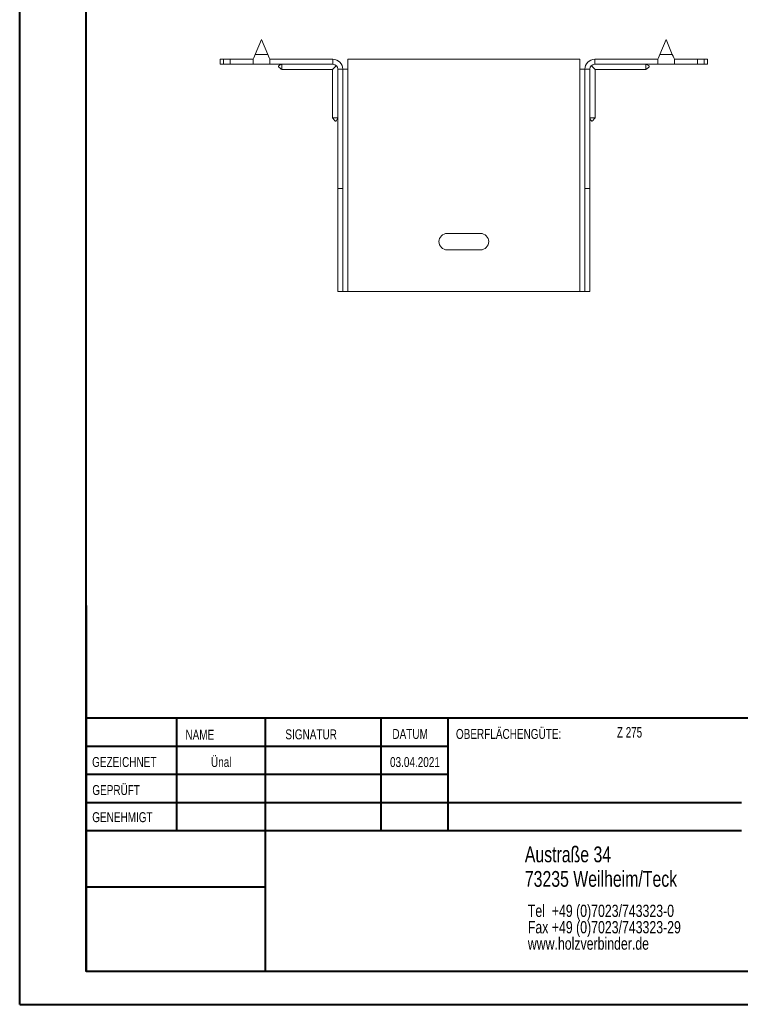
# Model space of a CAD drawing. Header units: millimetres. Extents: x 0 to 210, y 0 to 297.
# Tile 1 of 4: x 0 to 109, y 0 to 149. Entities that reach past the tile are written whole.
import ezdxf

# ---------------------------------------------------------------- set-up
doc = ezdxf.new("R2010")
doc.units = ezdxf.units.MM
doc.styles.add('SLDTEXTSTYLE0', font='TXT', dxfattribs={"width": 0.75})
doc.styles.add('SLDTEXTSTYLE2', font='TXT', dxfattribs={"width": 0.7})

# ---------------------------------------------------------------- blocks, each defined once
blk = doc.blocks.new('SW_NOTE_0')
at = {"color": 0, "linetype": 'Continuous', "lineweight": 0, "char_height": 1.8521, "attachment_point": 1, "style": 'SLDTEXTSTYLE0'}
for s, insert in [('Tel  +49 (0)7023/743323-0', (0, 2.39)), ('Fax +49 (0)7023/743323-29', (0, -0.08)), ('www.holzverbinder.de', (0, -2.55))]:
    blk.add_mtext(s, dxfattribs=dict(at, insert=insert))

msp = doc.modelspace()

# ---------------------------------------------------------------- linework, layer by layer
at = {"color": 7, "linetype": 'Continuous', "lineweight": 40}
for p, q in [((0.08, 0.21), (0.08, 297.21)), ((10.08, 5.21), (10.08, 292.21)), ((10.11, 60.37), (10.11, 5.12)), ((205.08, 43.37), (10.11, 43.37)), ((23.71, 43.37), (23.71, 26.37)), ((37.1, 43.37), (37.1, 5.12)), ((54.51, 43.37), (54.51, 26.37)), ((64.71, 26.37), (64.71, 43.37)), ((64.71, 39.1), (10.11, 39.1)), ((64.71, 34.87), (10.11, 34.87)), ((108.91, 30.62), (10.11, 30.62)), ((108.91, 26.37), (10.11, 26.37)), ((37.1, 17.87), (10.11, 17.87)), ((10.11, 13.71), (10.08, 13.71)), ((10.11, 9.46), (10.08, 9.46)), ((10.08, 5.21), (205.08, 5.21)), ((0.08, 0.21), (210.08, 0.21))]:
    msp.add_line(p, q, dxfattribs=at)
at = {"color": 7, "linetype": 'Continuous', "lineweight": 15}
for p, q in [((36.55, 145.74), (35.61, 143.49)), ((37.49, 143.49), (36.55, 145.74)), ((97.55, 145.74), (96.61, 143.49)), ((98.49, 143.49), (97.55, 145.74)), ((30.3, 142.74), (30.3, 141.99)), ((30.3, 142.74), (30.8, 142.74)), ((30.8, 142.74), (30.8, 141.99)), ((30.8, 142.74), (31.8, 142.74)), ((31.8, 141.99), (31.8, 142.74)), ((35.3, 142.74), (31.8, 142.74)), ((35.3, 142.74), (35.3, 141.99)), ((35.61, 143.49), (37.49, 143.49)), ((37.8, 141.99), (37.8, 142.74)), ((47.3, 142.74), (37.8, 142.74)), ((47.3, 141.99), (47.3, 142.74)), ((84.55, 142.74), (49.55, 142.74)), ((49.55, 141.24), (49.55, 142.74)), ((84.55, 142.74), (84.55, 141.24)), ((86.8, 141.99), (86.8, 142.74)), ((86.8, 142.74), (96.3, 142.74)), ((96.3, 142.74), (96.3, 141.99)), ((96.61, 143.49), (98.49, 143.49)), ((98.8, 142.74), (102.3, 142.74)), ((98.8, 141.99), (98.8, 142.74)), ((102.3, 141.99), (102.3, 142.74)), ((102.3, 142.74), (103.3, 142.74)), ((103.3, 141.99), (103.3, 142.74)), ((103.3, 142.74), (103.8, 142.74)), ((103.8, 141.99), (103.8, 142.74)), ((30.8, 141.99), (30.3, 141.99)), ((31.8, 141.99), (30.8, 141.99)), ((35.3, 141.99), (31.8, 141.99)), ((35.3, 141.99), (37.8, 141.99)), ((47.3, 141.99), (37.8, 141.99)), ((39.6, 141.19), (47.25, 141.19)), ((47.25, 141.19), (47.25, 133.93)), ((48.05, 141.24), (48.8, 141.24)), ((48.05, 123.24), (48.05, 141.24)), ((48.8, 123.24), (48.8, 141.24)), ((48.8, 141.24), (49.55, 141.24)), ((49.55, 107.74), (49.55, 141.24)), ((84.55, 141.24), (84.55, 107.74)), ((84.55, 141.24), (85.3, 141.24)), ((85.3, 123.24), (85.3, 141.24)), ((86.05, 141.24), (85.3, 141.24)), ((86.05, 123.24), (86.05, 141.24)), ((86.8, 141.99), (96.3, 141.99)), ((86.85, 141.19), (94.5, 141.19)), ((86.85, 133.93), (86.85, 141.19)), ((96.3, 141.99), (98.8, 141.99)), ((98.8, 141.99), (102.3, 141.99)), ((103.3, 141.99), (102.3, 141.99)), ((103.8, 141.99), (103.3, 141.99)), ((48.8, 123.24), (48.05, 123.24)), ((48.05, 107.74), (48.05, 123.24)), ((48.8, 107.74), (48.8, 123.24)), ((85.3, 123.24), (86.05, 123.24)), ((85.3, 107.74), (85.3, 123.24)), ((86.05, 107.74), (86.05, 123.24)), ((69.55, 116.49), (64.55, 116.49)), ((64.55, 113.99), (69.55, 113.99)), ((48.8, 107.74), (48.05, 107.74)), ((48.8, 107.74), (49.55, 107.74)), ((49.55, 107.74), (84.55, 107.74)), ((84.55, 107.74), (85.3, 107.74)), ((85.3, 107.74), (86.05, 107.74))]:
    msp.add_line(p, q, dxfattribs=at)
at = {"color": 7, "linetype": 'Continuous', "lineweight": 0}
for p, q in [((64.71, 39.12), (10.11, 39.12)), ((23.71, 5.21), (23.71, 5.12)), ((54.51, 5.21), (54.51, 5.12))]:
    msp.add_line(p, q, dxfattribs=at)
at = {"color": 7, "linetype": 'Continuous', "lineweight": 15, "flags": 128}
for points in [[(35.61, 143.49), (35.5, 143.23), (35.4, 142.98), (35.3, 142.74)], [(37.8, 142.74), (37.7, 142.98), (37.6, 143.23), (37.49, 143.49)], [(96.61, 143.49), (96.5, 143.23), (96.4, 142.98), (96.3, 142.74)], [(98.8, 142.74), (98.7, 142.98), (98.6, 143.23), (98.49, 143.49)], [(47.25, 141.19), (47.27, 141.21), (47.32, 141.26), (47.41, 141.35), (47.52, 141.46), (47.66, 141.61), (47.83, 141.77)], [(86.27, 141.77), (86.43, 141.61), (86.58, 141.46), (86.69, 141.35), (86.78, 141.26), (86.83, 141.21), (86.85, 141.19)]]:
    msp.add_lwpolyline(points, dxfattribs=at)
at = {"color": 7, "linetype": 'Continuous', "lineweight": 15}
for centre, radius, start, end in [((47.3, 141.24), 1.5, 0, 90), ((86.8, 141.24), 1.5, 90, 180), ((47.3, 141.24), 0.75, 0, 90), ((86.8, 141.24), 0.75, 90, 180), ((64.55, 115.24), 1.25, 90, 270), ((69.55, 115.24), 1.25, 270, 90)]:
    msp.add_arc(centre, radius, start, end, dxfattribs=at)
for points, knots in [([(39.6, 141.99), (39.48, 141.95), (39.31, 141.89), (39.15, 141.79), (39.11, 141.72), (39.1, 141.69), (39.1, 141.65), (39.12, 141.61), (39.18, 141.53), (39.35, 141.4), (39.5, 141.27), (39.61, 141.18)], [0, 0, 0, 0, 0.2855, 0.392614, 0.433607, 0.452355, 0.471039, 0.511904, 0.562271, 0.695299, 1, 1, 1, 1]), ([(39.6, 141.99), (39.6, 141.91), (39.6, 141.72), (39.6, 141.45), (39.6, 141.26), (39.6, 141.18), (39.6, 141.2), (39.6, 141.2)], [0, 0, 0, 0, 0.176998, 0.437531, 0.698072, 0.958617, 1, 1, 1, 1]), ([(94.49, 141.18), (94.58, 141.26), (94.71, 141.37), (94.89, 141.5), (94.97, 141.59), (95, 141.65), (95, 141.69), (94.99, 141.72), (94.96, 141.77), (94.81, 141.89), (94.65, 141.95), (94.5, 141.99)], [0, 0, 0, 0, 0.256732, 0.3869506, 0.4891749, 0.5287721, 0.5473173, 0.5662052, 0.6086748, 0.6622142, 1, 1, 1, 1]), ([(94.5, 141.99), (94.5, 141.91), (94.5, 141.72), (94.5, 141.45), (94.5, 141.26), (94.5, 141.18), (94.5, 141.2), (94.5, 141.2)], [0, 0, 0, 0, 0.176998, 0.437531, 0.698072, 0.958617, 1, 1, 1, 1]), ([(47.24, 133.93), (47.32, 133.85), (47.43, 133.72), (47.56, 133.54), (47.64, 133.45), (47.71, 133.43), (47.75, 133.43), (47.78, 133.43), (47.82, 133.46), (47.95, 133.61), (48, 133.78), (48.05, 133.93)], [0, 0, 0, 0, 0.25673, 0.386951, 0.489173, 0.528771, 0.547318, 0.566204, 0.608673, 0.662213, 1, 1, 1, 1]), ([(47.26, 133.93), (47.26, 133.93), (47.27, 133.93), (47.44, 133.93), (47.66, 133.93), (47.87, 133.93), (47.99, 133.93), (48.05, 133.93)], [0, 0, 0, 0, 0.217781, 0.478083, 0.738381, 0.867316, 1, 1, 1, 1]), ([(86.05, 133.93), (86.09, 133.81), (86.15, 133.64), (86.25, 133.48), (86.32, 133.43), (86.35, 133.43), (86.39, 133.43), (86.43, 133.44), (86.51, 133.51), (86.64, 133.68), (86.77, 133.83), (86.86, 133.93)], [0, 0, 0, 0, 0.285502, 0.392615, 0.433608, 0.452354, 0.471042, 0.511906, 0.562273, 0.6953, 1, 1, 1, 1]), ([(86.84, 133.93), (86.84, 133.93), (86.82, 133.93), (86.66, 133.93), (86.44, 133.93), (86.23, 133.93), (86.11, 133.93), (86.05, 133.93)], [0, 0, 0, 0, 0.217781, 0.478083, 0.738381, 0.867316, 1, 1, 1, 1])]:
    msp.add_open_spline(points, degree=3, knots=knots, dxfattribs=at)

# ---------------------------------------------------------------- block references
at = {"color": 7, "linetype": 'Continuous', "lineweight": 0}
msp.add_blockref('SW_NOTE_0', (76.7, 12.85), dxfattribs=at)

# ---------------------------------------------------------------- texts
for s, insert, char_height, attachment_point, style in [('NAME', (25.07, 41.62), 1.5, 1, 'SLDTEXTSTYLE0'), ('SIGNATUR', (40.14, 41.68), 1.5, 1, 'SLDTEXTSTYLE0'), ('DATUM', (56.28, 41.74), 1.5, 1, 'SLDTEXTSTYLE0'), ('OBERFLÄCHENGÜTE:', (65.86, 41.74), 1.5, 1, 'SLDTEXTSTYLE0'), ('Z 275', (90.14, 42.03), 1.587, 1, 'SLDTEXTSTYLE2'), ('GEZEICHNET', (11, 37.51), 1.5, 1, 'SLDTEXTSTYLE0'), ('Ünal', (30.47, 37.5), 1.499, 2, 'SLDTEXTSTYLE0'), ('03.04.2021', (59.68, 37.5), 1.499, 2, 'SLDTEXTSTYLE0'), ('GEPRÜFT', (11.03, 33.28), 1.5, 1, 'SLDTEXTSTYLE0'), ('GENEHMIGT', (11.02, 29.19), 1.5, 1, 'SLDTEXTSTYLE0'), ('Austraße 34', (76.25, 24.02), 2.3813, 1, 'SLDTEXTSTYLE0'), ('73235 Weilheim/Teck', (76.25, 20.32), 2.3813, 1, 'SLDTEXTSTYLE0')]:
    msp.add_mtext(s, dxfattribs=dict(at, insert=insert, char_height=char_height, attachment_point=attachment_point, style=style))

doc.saveas('drawing.dxf')
